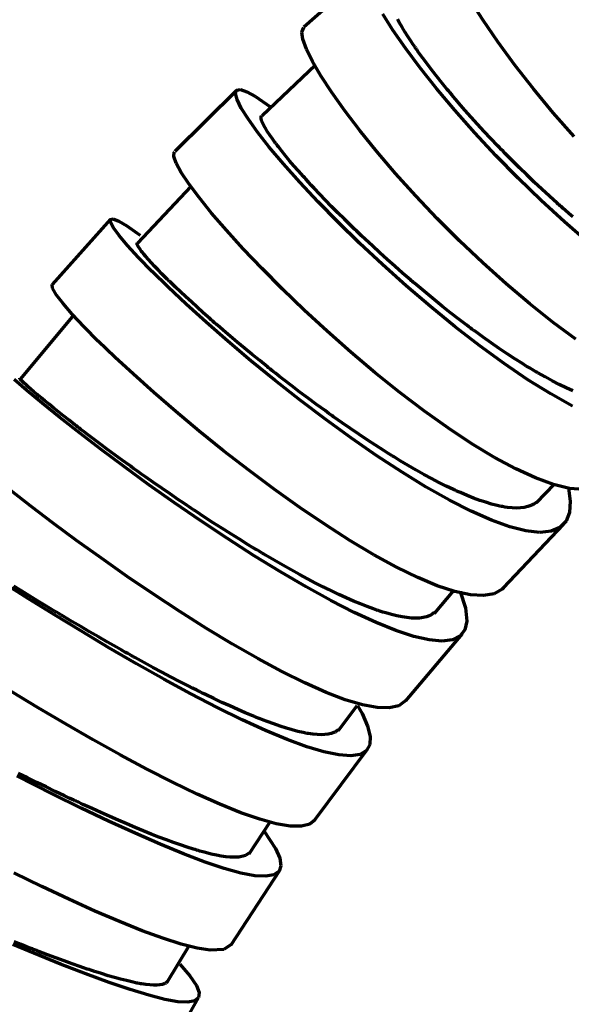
# Model space of a CAD drawing. Header units: millimetres. Extents: x 76 to 932, y 218 to 766.
# Tile 31 of 98: x 256 to 287, y 506 to 562. Entities that reach past the tile are written whole.
import ezdxf

# ---------------------------------------------------------------- set-up
doc = ezdxf.new("R2010")
doc.units = ezdxf.units.MM
doc.layers.add('Livello 1', color=18, linetype='Continuous', true_color=0x000000)

msp = doc.modelspace()

# ---------------------------------------------------------------- linework, layer by layer
at = {"layer": 'Livello 1', "color": 18, "lineweight": 70, "true_color": 0x000000}
for p, q in [((275.462, 564.716), (271.792, 561.478)), ((281.917, 561.89), (281.164, 563.076)), ((276.837, 561.301), (276.264, 562.211)), ((271.683, 561.202), (271.78, 561.467)), ((277.215, 561.714), (277.094, 561.94)), ((277.352, 561.474), (277.215, 561.714)), ((277.506, 561.22), (277.352, 561.474)), ((282.78, 560.638), (281.917, 561.89)), ((271.739, 560.793), (271.683, 561.202)), ((277.54, 560.289), (276.837, 561.301)), ((277.677, 560.948), (277.506, 561.22)), ((277.864, 560.663), (277.677, 560.948)), ((271.938, 560.236), (271.739, 560.793)), ((277.965, 560.514), (277.864, 560.663)), ((278.069, 560.363), (277.965, 560.514)), ((278.096, 560.324), (278.069, 560.363)), ((283.74, 559.329), (282.78, 560.638)), ((272.278, 559.541), (271.938, 560.236)), ((278.365, 559.185), (277.54, 560.289)), ((278.123, 560.285), (278.096, 560.324)), ((278.15, 560.246), (278.123, 560.285)), ((278.178, 560.208), (278.15, 560.246)), ((278.233, 560.13), (278.178, 560.208)), ((278.29, 560.049), (278.233, 560.13)), ((278.525, 559.724), (278.29, 560.049)), ((272.441, 559.319), (269.424, 556.454)), ((272.757, 558.719), (272.278, 559.541)), ((278.774, 559.393), (278.525, 559.724)), ((279.037, 559.047), (278.774, 559.393)), ((284.787, 557.989), (283.74, 559.329)), ((273.37, 557.78), (272.757, 558.719)), ((279.301, 558.006), (278.365, 559.185)), ((279.314, 558.691), (279.037, 559.047)), ((279.606, 558.327), (279.314, 558.691)), ((279.912, 557.953), (279.606, 558.327)), ((267.971, 557.897), (264.475, 554.429)), ((267.919, 557.717), (267.983, 557.907)), ((268.005, 557.378), (267.919, 557.717)), ((267.983, 557.907), (268.196, 557.943)), ((268.196, 557.943), (268.553, 557.823)), ((268.553, 557.823), (269.047, 557.551)), ((269.047, 557.551), (269.864, 556.983)), ((274.108, 556.743), (273.37, 557.78)), ((280.337, 556.772), (279.301, 558.006)), ((279.991, 557.858), (279.912, 557.953)), ((280.07, 557.763), (279.991, 557.858)), ((280.11, 557.713), (280.07, 557.763)), ((280.151, 557.668), (280.11, 557.713)), ((280.192, 557.618), (280.151, 557.668)), ((280.233, 557.569), (280.192, 557.618)), ((280.397, 557.375), (280.233, 557.569)), ((285.909, 556.634), (284.787, 557.989)), ((268.242, 556.899), (268.005, 557.378)), ((280.565, 557.181), (280.397, 557.375)), ((280.907, 556.786), (280.565, 557.181)), ((268.628, 556.281), (268.242, 556.899)), ((269.367, 556.401), (269.387, 556.45)), ((269.387, 556.45), (269.401, 556.468)), ((274.964, 555.621), (274.108, 556.743)), ((281.462, 555.502), (280.337, 556.772)), ((281.259, 556.387), (280.907, 556.786)), ((287.091, 555.29), (285.909, 556.634)), ((269.16, 555.54), (268.628, 556.281)), ((269.366, 556.334), (269.367, 556.401)), ((269.372, 556.292), (269.366, 556.334)), ((269.382, 556.246), (269.372, 556.292)), ((269.386, 556.232), (269.382, 556.246)), ((269.389, 556.221), (269.386, 556.232)), ((269.393, 556.207), (269.389, 556.221)), ((269.398, 556.196), (269.393, 556.207)), ((269.407, 556.168), (269.398, 556.196)), ((269.417, 556.14), (269.407, 556.168)), ((269.471, 556.017), (269.417, 556.14)), ((269.542, 555.879), (269.471, 556.017)), ((269.632, 555.724), (269.542, 555.879)), ((281.622, 555.985), (281.259, 556.387)), ((281.994, 555.579), (281.622, 555.985)), ((269.831, 554.687), (269.16, 555.54)), ((269.739, 555.551), (269.632, 555.724)), ((269.864, 555.364), (269.739, 555.551)), ((270.008, 555.159), (269.864, 555.364)), ((275.928, 554.429), (274.964, 555.621)), ((282.661, 554.214), (281.462, 555.502)), ((282.377, 555.17), (281.994, 555.579)), ((270.087, 555.05), (270.008, 555.159)), ((270.17, 554.937), (270.087, 555.05)), ((270.191, 554.909), (270.17, 554.937)), ((270.213, 554.881), (270.191, 554.909)), ((270.236, 554.852), (270.213, 554.881)), ((270.258, 554.821), (270.236, 554.852)), ((270.303, 554.764), (270.258, 554.821)), ((270.35, 554.701), (270.303, 554.764)), ((282.77, 554.757), (282.377, 555.17)), ((264.433, 554.157), (264.45, 554.394)), ((264.45, 554.394), (264.474, 554.426)), ((270.635, 553.734), (269.831, 554.687)), ((270.546, 554.454), (270.35, 554.701)), ((270.758, 554.193), (270.546, 554.454)), ((276.988, 553.194), (275.928, 554.429)), ((283.919, 552.93), (282.661, 554.214)), ((282.87, 554.655), (282.77, 554.757)), ((282.971, 554.549), (282.87, 554.655)), ((283.072, 554.447), (282.971, 554.549)), ((283.173, 554.341), (283.072, 554.447)), ((283.377, 554.136), (283.173, 554.341)), ((264.567, 553.776), (264.433, 554.157)), ((264.85, 553.254), (264.567, 553.776)), ((271.56, 552.697), (270.635, 553.734)), ((270.986, 553.918), (270.758, 554.193)), ((271.23, 553.632), (270.986, 553.918)), ((283.582, 553.928), (283.377, 554.136)), ((283.996, 553.519), (283.582, 553.928)), ((265.281, 552.602), (264.85, 553.254)), ((271.49, 553.335), (271.23, 553.632)), ((271.767, 553.025), (271.49, 553.335)), ((278.131, 551.924), (276.988, 553.194)), ((284.414, 553.11), (283.996, 553.519)), ((284.837, 552.704), (284.414, 553.11)), ((265.855, 551.829), (265.281, 552.602)), ((272.596, 551.593), (271.56, 552.697)), ((271.838, 552.944), (271.767, 553.025)), ((271.911, 552.866), (271.838, 552.944)), ((271.948, 552.824), (271.911, 552.866)), ((271.985, 552.785), (271.948, 552.824)), ((272.022, 552.743), (271.985, 552.785)), ((272.06, 552.7), (272.022, 552.743)), ((272.212, 552.538), (272.06, 552.7)), ((272.367, 552.369), (272.212, 552.538)), ((285.22, 551.67), (283.919, 552.93)), ((285.266, 552.302), (284.837, 552.704)), ((265.398, 552.461), (262.371, 549.254)), ((272.686, 552.03), (272.367, 552.369)), ((273.018, 551.684), (272.686, 552.03)), ((285.699, 551.903), (285.266, 552.302)), ((266.565, 550.951), (265.855, 551.829)), ((273.731, 550.436), (272.596, 551.593)), ((273.362, 551.332), (273.018, 551.684)), ((279.343, 550.644), (278.131, 551.924)), ((286.549, 550.45), (285.22, 551.67)), ((286.138, 551.508), (285.699, 551.903)), ((286.193, 551.462), (286.138, 551.508)), ((286.248, 551.413), (286.193, 551.462)), ((267.404, 549.977), (266.565, 550.951)), ((273.718, 550.972), (273.362, 551.332)), ((274.087, 550.605), (273.718, 550.972)), ((286.304, 551.363), (286.248, 551.413)), ((286.359, 551.314), (286.304, 551.363)), ((286.47, 551.215), (286.359, 551.314)), ((286.58, 551.12), (286.47, 551.215)), ((286.801, 550.93), (286.58, 551.12)), ((287.021, 550.739), (286.801, 550.93)), ((260.847, 550.598), (257.542, 546.908)), ((260.844, 550.594), (260.998, 550.619)), ((260.848, 550.429), (260.844, 550.594)), ((261.01, 550.122), (260.848, 550.429)), ((260.998, 550.619), (261.306, 550.496)), ((261.306, 550.496), (261.762, 550.227)), ((274.95, 549.243), (273.731, 550.436)), ((274.469, 550.231), (274.087, 550.605)), ((280.61, 549.374), (279.343, 550.644)), ((287.889, 549.289), (286.549, 550.45)), ((261.33, 549.681), (261.01, 550.122)), ((261.762, 550.227), (262.358, 549.818)), ((262.358, 549.818), (262.523, 549.698)), ((268.36, 548.922), (267.404, 549.977)), ((274.566, 550.139), (274.469, 550.231)), ((274.664, 550.044), (274.566, 550.139)), ((274.763, 549.949), (274.664, 550.044)), ((274.863, 549.854), (274.763, 549.949)), ((275.063, 549.663), (274.863, 549.854)), ((261.805, 549.116), (261.33, 549.681)), ((262.343, 549.211), (262.349, 549.247)), ((262.357, 549.159), (262.343, 549.211)), ((262.349, 549.247), (262.358, 549.261)), ((276.238, 548.037), (274.95, 549.243)), ((275.264, 549.473), (275.063, 549.663)), ((275.673, 549.088), (275.264, 549.473)), ((281.915, 548.132), (280.61, 549.374)), ((262.43, 548.432), (261.805, 549.116)), ((262.39, 549.088), (262.357, 549.159)), ((262.442, 549), (262.39, 549.088)), ((262.513, 548.898), (262.442, 549)), ((262.603, 548.778), (262.513, 548.898)), ((262.655, 548.711), (262.603, 548.778)), ((262.713, 548.64), (262.655, 548.711)), ((262.728, 548.622), (262.713, 548.64)), ((269.422, 547.807), (268.36, 548.922)), ((276.09, 548.707), (275.673, 549.088)), ((276.513, 548.323), (276.09, 548.707)), ((263.198, 547.642), (262.43, 548.432)), ((262.744, 548.601), (262.728, 548.622)), ((262.759, 548.584), (262.744, 548.601)), ((262.775, 548.566), (262.759, 548.584)), ((262.808, 548.527), (262.775, 548.566)), ((262.842, 548.485), (262.808, 548.527)), ((262.989, 548.319), (262.842, 548.485)), ((263.155, 548.136), (262.989, 548.319)), ((263.337, 547.941), (263.155, 548.136)), ((276.944, 547.938), (276.513, 548.323)), ((283.243, 546.936), (281.915, 548.132)), ((264.099, 546.76), (263.198, 547.642)), ((263.538, 547.733), (263.337, 547.941)), ((263.757, 547.508), (263.538, 547.733)), ((270.578, 546.647), (269.422, 547.807)), ((277.578, 546.834), (276.238, 548.037)), ((277.382, 547.553), (276.944, 547.938)), ((277.828, 547.169), (277.382, 547.553)), ((263.994, 547.271), (263.757, 547.508)), ((264.056, 547.211), (263.994, 547.271)), ((264.119, 547.148), (264.056, 547.211)), ((264.151, 547.116), (264.119, 547.148)), ((264.184, 547.084), (264.151, 547.116)), ((264.216, 547.052), (264.184, 547.084)), ((264.249, 547.021), (264.216, 547.052)), ((264.383, 546.89), (264.249, 547.021)), ((277.884, 547.12), (277.828, 547.169)), ((277.941, 547.074), (277.884, 547.12)), ((277.997, 547.024), (277.941, 547.074)), ((278.054, 546.978), (277.997, 547.024)), ((278.167, 546.88), (278.054, 546.978)), ((257.56, 546.696), (257.538, 546.901)), ((257.789, 546.308), (257.56, 546.696)), ((265.122, 545.797), (264.099, 546.76)), ((264.521, 546.76), (264.383, 546.89)), ((264.807, 546.488), (264.521, 546.76)), ((265.108, 546.206), (264.807, 546.488)), ((271.814, 545.458), (270.578, 546.647)), ((278.955, 545.655), (277.578, 546.834)), ((278.28, 546.784), (278.167, 546.88)), ((278.506, 546.597), (278.28, 546.784)), ((278.733, 546.407), (278.506, 546.597)), ((279.188, 546.033), (278.733, 546.407)), ((284.577, 545.804), (283.243, 546.936)), ((258.157, 545.832), (257.789, 546.308)), ((265.423, 545.917), (265.108, 546.206)), ((265.753, 545.613), (265.423, 545.917)), ((279.643, 545.666), (279.188, 546.033)), ((258.678, 545.229), (258.157, 545.832)), ((266.255, 544.77), (265.122, 545.797)), ((266.098, 545.303), (265.753, 545.613)), ((266.458, 544.985), (266.098, 545.303)), ((273.112, 544.259), (271.814, 545.458)), ((280.35, 544.516), (278.955, 545.655)), ((280.101, 545.306), (279.643, 545.666)), ((280.559, 544.95), (280.101, 545.306)), ((285.901, 544.756), (284.577, 545.804)), ((258.747, 545.176), (255.752, 541.563)), ((259.345, 544.516), (258.678, 545.229)), ((267.484, 543.694), (266.255, 544.77)), ((266.55, 544.904), (266.458, 544.985)), ((266.644, 544.823), (266.55, 544.904)), ((266.738, 544.738), (266.644, 544.823)), ((266.833, 544.657), (266.738, 544.738)), ((280.789, 544.774), (280.559, 544.95)), ((281.02, 544.601), (280.789, 544.774)), ((287.198, 543.807), (285.901, 544.756)), ((260.152, 543.701), (259.345, 544.516)), ((267.024, 544.491), (266.833, 544.657)), ((267.218, 544.322), (267.024, 544.491)), ((267.613, 543.987), (267.218, 544.322)), ((274.459, 543.07), (273.112, 544.259)), ((281.746, 543.437), (280.35, 544.516)), ((281.135, 544.516), (281.02, 544.601)), ((281.25, 544.428), (281.135, 544.516)), ((281.308, 544.386), (281.25, 544.428)), ((281.366, 544.343), (281.308, 544.386)), ((281.424, 544.301), (281.366, 544.343)), ((281.482, 544.259), (281.424, 544.301)), ((281.941, 543.923), (281.482, 544.259)), ((261.087, 542.798), (260.152, 543.701)), ((268.792, 542.59), (267.484, 543.694)), ((268.017, 543.645), (267.613, 543.987)), ((268.432, 543.299), (268.017, 543.645)), ((282.397, 543.602), (281.941, 543.923)), ((268.856, 542.95), (268.432, 543.299)), ((275.836, 541.909), (274.459, 543.07)), ((283.126, 542.431), (281.746, 543.437)), ((282.847, 543.288), (282.397, 543.602)), ((283.293, 542.989), (282.847, 543.288)), ((262.14, 541.824), (261.087, 542.798)), ((270.164, 541.472), (268.792, 542.59)), ((269.291, 542.597), (268.856, 542.95)), ((269.735, 542.241), (269.291, 542.597)), ((283.734, 542.703), (283.293, 542.989)), ((284.17, 542.424), (283.734, 542.703)), ((269.792, 542.195), (269.735, 542.241)), ((269.848, 542.149), (269.792, 542.195)), ((269.905, 542.103), (269.848, 542.149)), ((269.961, 542.061), (269.905, 542.103)), ((270.075, 541.969), (269.961, 542.061)), ((270.188, 541.881), (270.075, 541.969)), ((284.472, 541.514), (283.126, 542.431)), ((284.387, 542.29), (284.17, 542.424)), ((284.602, 542.159), (284.387, 542.29)), ((284.71, 542.096), (284.602, 542.159)), ((284.817, 542.032), (284.71, 542.096)), ((284.871, 542.001), (284.817, 542.032)), ((284.924, 541.969), (284.871, 542.001)), ((284.977, 541.937), (284.924, 541.969)), ((285.03, 541.905), (284.977, 541.937)), ((256.112, 540.904), (255.396, 541.524)), ((255.706, 541.588), (255.711, 541.595)), ((255.714, 541.567), (255.706, 541.588)), ((255.743, 541.532), (255.714, 541.567)), ((255.765, 541.507), (255.743, 541.532)), ((255.791, 541.479), (255.765, 541.507)), ((255.799, 541.468), (255.791, 541.479)), ((255.807, 541.461), (255.799, 541.468)), ((255.815, 541.454), (255.807, 541.461)), ((255.824, 541.443), (255.815, 541.454)), ((255.841, 541.426), (255.824, 541.443)), ((255.861, 541.408), (255.841, 541.426)), ((255.949, 541.323), (255.861, 541.408)), ((263.298, 540.787), (262.14, 541.824)), ((271.582, 540.357), (270.164, 541.472)), ((270.416, 541.701), (270.188, 541.881)), ((270.645, 541.521), (270.416, 541.701)), ((271.106, 541.168), (270.645, 541.521)), ((277.226, 540.791), (275.836, 541.909)), ((285.768, 540.706), (284.472, 541.514)), ((285.448, 541.669), (285.03, 541.905)), ((285.855, 541.447), (285.448, 541.669)), ((286.252, 541.242), (285.855, 541.447)), ((256.058, 541.225), (255.949, 541.323)), ((256.185, 541.108), (256.058, 541.225)), ((256.973, 540.187), (256.112, 540.904)), ((256.333, 540.981), (256.185, 541.108)), ((256.499, 540.837), (256.333, 540.981)), ((256.686, 540.678), (256.499, 540.837)), ((271.57, 540.812), (271.106, 541.168)), ((286.64, 541.055), (286.252, 541.242)), ((287.017, 540.879), (286.64, 541.055)), ((256.736, 540.639), (256.686, 540.678)), ((256.787, 540.597), (256.736, 540.639)), ((256.813, 540.572), (256.787, 540.597)), ((256.839, 540.551), (256.813, 540.572)), ((256.866, 540.53), (256.839, 540.551)), ((256.893, 540.508), (256.866, 540.53)), ((257.003, 540.417), (256.893, 540.508)), ((257.118, 540.321), (257.003, 540.417)), ((257.36, 540.124), (257.118, 540.321)), ((264.546, 539.711), (263.298, 540.787)), ((272.039, 540.463), (271.57, 540.812)), ((273.028, 539.263), (271.582, 540.357)), ((272.511, 540.113), (272.039, 540.463)), ((278.613, 539.739), (277.226, 540.791)), ((286.997, 540.018), (285.768, 540.706)), ((257.968, 539.383), (256.973, 540.187)), ((257.619, 539.916), (257.36, 540.124)), ((257.894, 539.697), (257.619, 539.916)), ((265.868, 538.607), (264.546, 539.711)), ((272.749, 539.937), (272.511, 540.113)), ((272.988, 539.764), (272.749, 539.937)), ((273.108, 539.679), (272.988, 539.764)), ((279.979, 538.766), (278.613, 539.739)), ((258.187, 539.464), (257.894, 539.697)), ((259.086, 538.501), (257.968, 539.383)), ((258.497, 539.221), (258.187, 539.464)), ((258.824, 538.967), (258.497, 539.221)), ((274.484, 538.208), (273.028, 539.263)), ((273.228, 539.591), (273.108, 539.679)), ((273.288, 539.549), (273.228, 539.591)), ((273.348, 539.507), (273.288, 539.549)), ((273.408, 539.464), (273.348, 539.507)), ((273.469, 539.418), (273.408, 539.464)), ((273.95, 539.08), (273.469, 539.418)), ((258.908, 538.903), (258.824, 538.967)), ((258.994, 538.836), (258.908, 538.903)), ((259.08, 538.769), (258.994, 538.836)), ((259.168, 538.702), (259.08, 538.769)), ((259.345, 538.568), (259.168, 538.702)), ((267.249, 537.496), (265.868, 538.607)), ((274.428, 538.748), (273.95, 539.08)), ((274.904, 538.427), (274.428, 538.748)), ((281.307, 537.884), (279.979, 538.766)), ((260.311, 537.563), (259.086, 538.501)), ((259.525, 538.431), (259.345, 538.568)), ((259.895, 538.152), (259.525, 538.431)), ((260.277, 537.863), (259.895, 538.152)), ((275.93, 537.21), (274.484, 538.208)), ((275.377, 538.11), (274.904, 538.427)), ((275.848, 537.803), (275.377, 538.11)), ((260.672, 537.57), (260.277, 537.863)), ((261.628, 536.579), (260.311, 537.563)), ((261.079, 537.27), (260.672, 537.57)), ((268.669, 536.392), (267.249, 537.496)), ((276.316, 537.503), (275.848, 537.803)), ((276.55, 537.355), (276.316, 537.503)), ((282.581, 537.115), (281.307, 537.884)), ((261.499, 536.963), (261.079, 537.27)), ((261.932, 536.653), (261.499, 536.963)), ((277.35, 536.282), (275.93, 537.21)), ((276.782, 537.21), (276.55, 537.355)), ((276.899, 537.139), (276.782, 537.21)), ((277.015, 537.065), (276.899, 537.139)), ((277.073, 537.03), (277.015, 537.065)), ((277.131, 536.995), (277.073, 537.03)), ((277.188, 536.963), (277.131, 536.995)), ((277.246, 536.928), (277.188, 536.963)), ((277.702, 536.656), (277.246, 536.928)), ((283.784, 536.469), (282.581, 537.115)), ((263.021, 535.566), (261.628, 536.579)), ((261.987, 536.614), (261.932, 536.653)), ((262.042, 536.571), (261.987, 536.614)), ((262.098, 536.533), (262.042, 536.571)), ((262.153, 536.494), (262.098, 536.533)), ((262.264, 536.413), (262.153, 536.494)), ((262.376, 536.335), (262.264, 536.413)), ((270.113, 535.316), (268.669, 536.392)), ((278.149, 536.399), (277.702, 536.656)), ((278.587, 536.152), (278.149, 536.399)), ((284.903, 535.954), (283.784, 536.469)), ((262.6, 536.173), (262.376, 536.335)), ((262.827, 536.014), (262.6, 536.173)), ((263.284, 535.693), (262.827, 536.014)), ((278.725, 535.439), (277.35, 536.282)), ((279.017, 535.919), (278.587, 536.152)), ((279.438, 535.7), (279.017, 535.919)), ((285.923, 535.58), (284.903, 535.954)), ((264.472, 534.539), (263.021, 535.566)), ((263.748, 535.368), (263.284, 535.693)), ((264.218, 535.044), (263.748, 535.368)), ((271.561, 534.285), (270.113, 535.316)), ((280.037, 534.698), (278.725, 535.439)), ((279.852, 535.492), (279.438, 535.7)), ((280.055, 535.397), (279.852, 535.492)), ((280.256, 535.301), (280.055, 535.397)), ((280.306, 535.277), (280.256, 535.301)), ((280.356, 535.256), (280.306, 535.277)), ((280.406, 535.231), (280.356, 535.256)), ((284.965, 534.547), (285.975, 535.608)), ((286.833, 535.358), (285.923, 535.58)), ((286.768, 535.383), (286.87, 534.645)), ((287.623, 535.291), (286.833, 535.358)), ((256.339, 534.345), (255.193, 535.238)), ((264.696, 534.719), (264.218, 535.044)), ((264.937, 534.557), (264.696, 534.719)), ((281.271, 534.07), (280.037, 534.698)), ((280.455, 535.21), (280.406, 535.231)), ((280.553, 535.164), (280.455, 535.21)), ((280.651, 535.122), (280.553, 535.164)), ((281.032, 534.959), (280.651, 535.122)), ((281.398, 534.811), (281.032, 534.959)), ((281.752, 534.684), (281.398, 534.811)), ((257.587, 533.396), (256.339, 534.345)), ((265.961, 533.516), (264.472, 534.539)), ((265.18, 534.391), (264.937, 534.557)), ((265.302, 534.31), (265.18, 534.391)), ((265.424, 534.229), (265.302, 534.31)), ((265.486, 534.187), (265.424, 534.229)), ((265.547, 534.148), (265.486, 534.187)), ((265.609, 534.106), (265.547, 534.148)), ((272.995, 533.312), (271.561, 534.285)), ((282.091, 534.571), (281.752, 534.684)), ((282.418, 534.472), (282.091, 534.571)), ((282.73, 534.391), (282.418, 534.472)), ((282.806, 534.374), (282.73, 534.391)), ((282.882, 534.36), (282.806, 534.374)), ((282.919, 534.352), (282.882, 534.36)), ((282.956, 534.342), (282.919, 534.352)), ((282.993, 534.335), (282.956, 534.342)), ((283.029, 534.328), (282.993, 534.335)), ((283.173, 534.303), (283.029, 534.328)), ((283.312, 534.285), (283.173, 534.303)), ((283.578, 534.257), (283.312, 534.285)), ((283.826, 534.247), (283.578, 534.257)), ((284.057, 534.257), (283.826, 534.247)), ((284.27, 534.285), (284.057, 534.257)), ((284.467, 534.328), (284.27, 534.285)), ((284.647, 534.395), (284.467, 534.328)), ((284.689, 534.412), (284.647, 534.395)), ((284.73, 534.434), (284.689, 534.412)), ((284.75, 534.444), (284.73, 534.434)), ((284.77, 534.455), (284.75, 534.444)), ((284.79, 534.465), (284.77, 534.455)), ((284.809, 534.476), (284.79, 534.465)), ((284.939, 534.568), (284.809, 534.476)), ((286.87, 534.645), (286.829, 534.003)), ((265.671, 534.063), (265.609, 534.106)), ((266.165, 533.739), (265.671, 534.063)), ((266.659, 533.418), (266.165, 533.739)), ((282.412, 533.562), (281.271, 534.07)), ((286.829, 534.003), (286.635, 533.499)), ((258.922, 532.409), (257.587, 533.396)), ((267.47, 532.515), (265.961, 533.516)), ((267.153, 533.1), (266.659, 533.418)), ((267.646, 532.786), (267.153, 533.1)), ((274.397, 532.412), (272.995, 533.312)), ((283.446, 533.192), (282.412, 533.562)), ((283.089, 529.728), (286.488, 533.308)), ((284.36, 532.955), (283.446, 533.192)), ((286.287, 533.139), (285.788, 532.931)), ((286.635, 533.499), (286.287, 533.139)), ((268.981, 531.548), (267.47, 532.515)), ((268.14, 532.476), (267.646, 532.786)), ((268.635, 532.172), (268.14, 532.476)), ((285.143, 532.871), (284.36, 532.955)), ((285.788, 532.931), (285.143, 532.871)), ((260.326, 531.4), (258.922, 532.409)), ((268.882, 532.021), (268.635, 532.172)), ((269.129, 531.872), (268.882, 532.021)), ((275.749, 531.604), (274.397, 532.412)), ((261.783, 530.38), (260.326, 531.4)), ((270.472, 530.631), (268.981, 531.548)), ((269.253, 531.798), (269.129, 531.872)), ((269.377, 531.724), (269.253, 531.798)), ((269.438, 531.689), (269.377, 531.724)), ((269.5, 531.65), (269.438, 531.689)), ((269.562, 531.615), (269.5, 531.65)), ((269.623, 531.58), (269.562, 531.615)), ((270.112, 531.29), (269.623, 531.58)), ((277.035, 530.899), (275.749, 531.604)), ((270.594, 531.015), (270.112, 531.29)), ((271.07, 530.747), (270.594, 531.015)), ((278.239, 530.31), (277.035, 530.899)), ((263.272, 529.368), (261.783, 530.38)), ((271.925, 529.784), (270.472, 530.631)), ((271.538, 530.49), (271.07, 530.747)), ((272.001, 530.239), (271.538, 530.49)), ((272.457, 530.003), (272.001, 530.239)), ((279.346, 529.848), (278.239, 530.31)), ((256.197, 529.11), (254.796, 529.999)), ((255.802, 529.551), (255.36, 529.823)), ((273.322, 529.015), (271.925, 529.784)), ((272.683, 529.886), (272.457, 530.003)), ((272.907, 529.773), (272.683, 529.886)), ((272.963, 529.745), (272.907, 529.773)), ((273.018, 529.717), (272.963, 529.745)), ((273.074, 529.689), (273.018, 529.717)), ((273.129, 529.661), (273.074, 529.689)), ((280.343, 529.516), (279.346, 529.848)), ((283.096, 529.735), (283.01, 529.654)), ((256.254, 529.273), (255.802, 529.551)), ((256.715, 528.99), (256.254, 529.273)), ((264.776, 528.38), (263.272, 529.368)), ((273.239, 529.608), (273.129, 529.661)), ((273.349, 529.555), (273.239, 529.608)), ((273.778, 529.35), (273.349, 529.555)), ((274.194, 529.16), (273.778, 529.35)), ((274.599, 528.983), (274.194, 529.16)), ((279.181, 528.274), (280.278, 529.586)), ((281.217, 529.329), (280.343, 529.516)), ((280.64, 529.516), (280.94, 528.595)), ((281.958, 529.287), (281.217, 529.329)), ((282.558, 529.396), (281.958, 529.287)), ((283.01, 529.654), (282.558, 529.396)), ((257.668, 528.197), (256.197, 529.11)), ((257.186, 528.705), (256.715, 528.99)), ((257.425, 528.563), (257.186, 528.705)), ((257.667, 528.415), (257.425, 528.563)), ((274.645, 528.338), (273.322, 529.015)), ((274.991, 528.817), (274.599, 528.983)), ((275.37, 528.669), (274.991, 528.817)), ((275.738, 528.532), (275.37, 528.669)), ((280.94, 528.595), (281.02, 527.847)), ((257.789, 528.345), (257.667, 528.415)), ((259.191, 527.269), (257.668, 528.197)), ((257.911, 528.271), (257.789, 528.345)), ((257.973, 528.235), (257.911, 528.271)), ((258.034, 528.197), (257.973, 528.235)), ((258.096, 528.161), (258.034, 528.197)), ((258.158, 528.122), (258.096, 528.161)), ((258.655, 527.83), (258.158, 528.122)), ((266.275, 527.435), (264.776, 528.38)), ((275.878, 527.77), (274.645, 528.338)), ((275.828, 528.5), (275.738, 528.532)), ((275.917, 528.468), (275.828, 528.5)), ((275.961, 528.454), (275.917, 528.468)), ((276.006, 528.44), (275.961, 528.454)), ((276.049, 528.426), (276.006, 528.44)), ((276.093, 528.412), (276.049, 528.426)), ((276.265, 528.355), (276.093, 528.412)), ((276.433, 528.306), (276.265, 528.355)), ((276.756, 528.214), (276.433, 528.306)), ((277.062, 528.14), (276.756, 528.214)), ((277.351, 528.084), (277.062, 528.14)), ((277.623, 528.041), (277.351, 528.084)), ((277.879, 528.017), (277.623, 528.041)), ((278.118, 528.006), (277.879, 528.017)), ((278.176, 528.01), (278.118, 528.006)), ((278.232, 528.01), (278.176, 528.01)), ((278.259, 528.01), (278.232, 528.01)), ((278.287, 528.013), (278.259, 528.01)), ((278.313, 528.013), (278.287, 528.013)), ((278.34, 528.017), (278.313, 528.013)), ((278.444, 528.027), (278.34, 528.017)), ((278.543, 528.041), (278.444, 528.027)), ((278.726, 528.084), (278.543, 528.041)), ((278.889, 528.144), (278.726, 528.084)), ((279.033, 528.221), (278.889, 528.144)), ((279.158, 528.313), (279.033, 528.221)), ((279.168, 528.324), (279.158, 528.313)), ((259.154, 527.533), (258.655, 527.83)), ((259.656, 527.241), (259.154, 527.533)), ((277.005, 527.315), (275.878, 527.77)), ((281.02, 527.847), (280.911, 527.357)), ((260.745, 526.341), (259.191, 527.269)), ((260.162, 526.948), (259.656, 527.241)), ((260.67, 526.655), (260.162, 526.948)), ((267.749, 526.542), (266.275, 527.435)), ((278.014, 526.983), (277.005, 527.315)), ((277.571, 523.335), (280.768, 527.131)), ((278.89, 526.782), (278.014, 526.983)), ((280.64, 527.008), (280.211, 526.792)), ((280.911, 527.357), (280.64, 527.008)), ((261.181, 526.366), (260.67, 526.655)), ((262.311, 525.431), (260.745, 526.341)), ((261.438, 526.221), (261.181, 526.366)), ((269.181, 525.724), (267.749, 526.542)), ((279.625, 526.718), (278.89, 526.782)), ((280.211, 526.792), (279.625, 526.718)), ((261.696, 526.076), (261.438, 526.221)), ((261.825, 526.002), (261.696, 526.076)), ((261.954, 525.932), (261.825, 526.002)), ((262.019, 525.893), (261.954, 525.932)), ((262.084, 525.858), (262.019, 525.893)), ((262.148, 525.822), (262.084, 525.858)), ((262.213, 525.787), (262.148, 525.822)), ((262.727, 525.505), (262.213, 525.787)), ((263.869, 524.556), (262.311, 525.431)), ((263.237, 525.226), (262.727, 525.505)), ((263.743, 524.955), (263.237, 525.226)), ((270.552, 524.986), (269.181, 525.724)), ((264.245, 524.69), (263.743, 524.955)), ((264.743, 524.432), (264.245, 524.69)), ((271.846, 524.344), (270.552, 524.986)), ((256.744, 522.94), (254.722, 524.164)), ((265.397, 523.727), (263.869, 524.556)), ((265.237, 524.178), (264.743, 524.432)), ((265.483, 524.055), (265.237, 524.178)), ((273.044, 523.811), (271.846, 524.344)), ((266.877, 522.958), (265.397, 523.727)), ((265.727, 523.931), (265.483, 524.055)), ((265.788, 523.9), (265.727, 523.931)), ((265.849, 523.871), (265.788, 523.9)), ((265.91, 523.84), (265.849, 523.871)), ((265.971, 523.811), (265.91, 523.84)), ((266.092, 523.752), (265.971, 523.811)), ((266.212, 523.692), (266.092, 523.752)), ((266.686, 523.462), (266.212, 523.692)), ((274.134, 523.395), (273.044, 523.811)), ((267.149, 523.244), (266.686, 523.462)), ((267.601, 523.039), (267.149, 523.244)), ((268.043, 522.841), (267.601, 523.039)), ((273.749, 521.642), (274.806, 523.074)), ((275.102, 523.106), (274.134, 523.395)), ((274.827, 523.074), (275.086, 522.605)), ((275.935, 522.947), (275.102, 523.106)), ((277.163, 523.042), (276.625, 522.926)), ((277.592, 523.36), (277.163, 523.042)), ((258.295, 522.023), (256.744, 522.94)), ((268.29, 522.263), (266.877, 522.958)), ((268.475, 522.654), (268.043, 522.841)), ((268.896, 522.478), (268.475, 522.654)), ((269, 522.436), (268.896, 522.478)), ((269.103, 522.393), (269, 522.436)), ((275.086, 522.605), (275.395, 521.903)), ((276.625, 522.926), (275.935, 522.947)), ((259.853, 521.127), (258.295, 522.023)), ((269.617, 521.652), (268.29, 522.263)), ((269.205, 522.351), (269.103, 522.393)), ((269.307, 522.312), (269.205, 522.351)), ((269.507, 522.235), (269.307, 522.312)), ((269.704, 522.161), (269.507, 522.235)), ((270.085, 522.019), (269.704, 522.161)), ((270.449, 521.896), (270.085, 522.019)), ((270.798, 521.783), (270.449, 521.896)), ((275.395, 521.903), (275.541, 521.317)), ((270.843, 521.141), (269.617, 521.652)), ((271.131, 521.688), (270.798, 521.783)), ((271.448, 521.603), (271.131, 521.688)), ((271.75, 521.533), (271.448, 521.603)), ((271.823, 521.518), (271.75, 521.533)), ((271.895, 521.504), (271.823, 521.518)), ((271.93, 521.497), (271.895, 521.504)), ((271.966, 521.49), (271.93, 521.497)), ((272.001, 521.487), (271.966, 521.49)), ((272.035, 521.48), (272.001, 521.487)), ((272.171, 521.458), (272.035, 521.48)), ((272.301, 521.441), (272.171, 521.458)), ((272.548, 521.416), (272.301, 521.441)), ((272.774, 521.409), (272.548, 521.416)), ((272.982, 521.416), (272.774, 521.409)), ((273.17, 521.437), (272.982, 521.416)), ((273.339, 521.476), (273.17, 521.437)), ((273.489, 521.533), (273.339, 521.476)), ((273.506, 521.54), (273.489, 521.533)), ((273.523, 521.547), (273.506, 521.54)), ((273.54, 521.557), (273.523, 521.547)), ((273.557, 521.564), (273.54, 521.557)), ((273.588, 521.582), (273.557, 521.564)), ((273.619, 521.603), (273.588, 521.582)), ((273.727, 521.688), (273.619, 521.603)), ((275.541, 521.317), (275.52, 520.852)), ((261.396, 520.27), (259.853, 521.127)), ((271.952, 520.732), (270.843, 521.141)), ((275.52, 520.852), (275.329, 520.513)), ((262.904, 519.462), (261.396, 520.27)), ((272.929, 520.439), (271.952, 520.732)), ((272.419, 516.587), (275.395, 520.587)), ((273.765, 520.266), (272.929, 520.439)), ((274.448, 520.22), (273.765, 520.266)), ((274.971, 520.301), (274.448, 520.22)), ((275.329, 520.513), (274.971, 520.301)), ((257.577, 518.047), (255.532, 519.077)), ((256.138, 518.964), (255.609, 519.222)), ((264.36, 518.717), (262.904, 519.462)), ((256.665, 518.707), (256.138, 518.964)), ((257.192, 518.453), (256.665, 518.707)), ((265.744, 518.051), (264.36, 518.717)), ((257.717, 518.202), (257.192, 518.453)), ((259.174, 517.26), (257.577, 518.047)), ((258.24, 517.952), (257.717, 518.202)), ((267.038, 517.476), (265.744, 518.051)), ((258.502, 517.828), (258.24, 517.952)), ((258.764, 517.705), (258.502, 517.828)), ((258.829, 517.677), (258.764, 517.705)), ((258.894, 517.645), (258.829, 517.677)), ((258.959, 517.617), (258.894, 517.645)), ((259.025, 517.585), (258.959, 517.617)), ((259.154, 517.525), (259.025, 517.585)), ((259.284, 517.465), (259.154, 517.525)), ((259.796, 517.229), (259.284, 517.465)), ((268.226, 516.996), (267.038, 517.476)), ((260.733, 516.52), (259.174, 517.26)), ((260.3, 517.003), (259.796, 517.229)), ((260.795, 516.781), (260.3, 517.003)), ((269.294, 516.622), (268.226, 516.996)), ((262.233, 515.828), (260.733, 516.52)), ((261.282, 516.569), (260.795, 516.781)), ((261.761, 516.361), (261.282, 516.569)), ((262.232, 516.163), (261.761, 516.361)), ((268.7, 514.675), (269.888, 516.47)), ((270.228, 516.368), (269.294, 516.622)), ((271.017, 516.234), (270.228, 516.368)), ((272.125, 516.35), (271.652, 516.227)), ((272.431, 516.601), (272.125, 516.35)), ((262.465, 516.068), (262.232, 516.163)), ((263.655, 515.207), (262.233, 515.828)), ((262.695, 515.973), (262.465, 516.068)), ((262.922, 515.881), (262.695, 515.973)), ((263.146, 515.789), (262.922, 515.881)), ((263.583, 515.62), (263.146, 515.789)), ((269.55, 515.941), (270.186, 514.974)), ((271.652, 516.227), (271.017, 516.234)), ((264.004, 515.461), (263.583, 515.62)), ((264.981, 514.66), (263.655, 515.207)), ((264.412, 515.31), (264.004, 515.461)), ((264.805, 515.172), (264.412, 515.31)), ((265.184, 515.045), (264.805, 515.172)), ((266.194, 514.202), (264.981, 514.66)), ((265.549, 514.929), (265.184, 515.045)), ((265.637, 514.904), (265.549, 514.929)), ((265.725, 514.876), (265.637, 514.904)), ((265.769, 514.865), (265.725, 514.876)), ((265.812, 514.851), (265.769, 514.865)), ((265.855, 514.84), (265.812, 514.851)), ((265.898, 514.826), (265.855, 514.84)), ((266.066, 514.78), (265.898, 514.826)), ((266.23, 514.735), (266.066, 514.78)), ((266.542, 514.657), (266.23, 514.735)), ((266.835, 514.593), (266.542, 514.657)), ((268.678, 514.71), (268.481, 514.576)), ((270.186, 514.974), (270.425, 514.428)), ((267.278, 513.838), (266.194, 514.202)), ((267.109, 514.544), (266.835, 514.593)), ((267.365, 514.505), (267.109, 514.544)), ((267.601, 514.481), (267.365, 514.505)), ((267.819, 514.473), (267.601, 514.481)), ((267.845, 514.473), (267.819, 514.473)), ((267.871, 514.473), (267.845, 514.473)), ((267.896, 514.473), (267.871, 514.473)), ((267.921, 514.473), (267.896, 514.473)), ((267.969, 514.473), (267.921, 514.473)), ((268.017, 514.477), (267.969, 514.473)), ((268.108, 514.484), (268.017, 514.477)), ((268.193, 514.495), (268.108, 514.484)), ((268.347, 514.53), (268.193, 514.495)), ((268.481, 514.576), (268.347, 514.53)), ((270.425, 514.428), (270.492, 513.994)), ((256.949, 512.819), (255.369, 513.588)), ((268.221, 513.577), (267.278, 513.838)), ((267.666, 509.513), (270.403, 513.704)), ((269.011, 513.429), (268.221, 513.577)), ((270.383, 513.676), (270.097, 513.475)), ((270.492, 513.994), (270.383, 513.676)), ((269.638, 513.394), (269.011, 513.429)), ((270.097, 513.475), (269.638, 513.394)), ((258.485, 512.096), (256.949, 512.819)), ((259.957, 511.429), (258.485, 512.096)), ((261.347, 510.833), (259.957, 511.429)), ((262.636, 510.314), (261.347, 510.833)), ((263.809, 509.884), (262.636, 510.314)), ((255.784, 509.531), (255.381, 509.69)), ((264.85, 509.552), (263.809, 509.884)), ((256.502, 509.037), (255.303, 509.531)), ((256.039, 509.429), (255.784, 509.531)), ((256.292, 509.33), (256.039, 509.429)), ((256.355, 509.305), (256.292, 509.33)), ((256.418, 509.284), (256.355, 509.305)), ((256.481, 509.259), (256.418, 509.284)), ((256.544, 509.235), (256.481, 509.259)), ((256.668, 509.185), (256.544, 509.235)), ((256.792, 509.139), (256.668, 509.185)), ((257.278, 508.952), (256.792, 509.139)), ((264.045, 507.404), (265.313, 509.492)), ((265.746, 509.326), (264.85, 509.552)), ((266.487, 509.214), (265.746, 509.326)), ((267.253, 509.249), (266.487, 509.214)), ((267.673, 509.524), (267.253, 509.249)), ((258.015, 508.427), (256.502, 509.037)), ((257.753, 508.776), (257.278, 508.952)), ((258.215, 508.607), (257.753, 508.776)), ((258.665, 508.445), (258.215, 508.607)), ((259.44, 507.873), (258.015, 508.427)), ((259.102, 508.293), (258.665, 508.445)), ((259.528, 508.145), (259.102, 508.293)), ((259.632, 508.113), (259.528, 508.145)), ((259.735, 508.078), (259.632, 508.113)), ((259.787, 508.06), (259.735, 508.078)), ((259.838, 508.042), (259.787, 508.06)), ((259.89, 508.025), (259.838, 508.042)), ((259.94, 508.011), (259.89, 508.025)), ((260.14, 507.944), (259.94, 508.011)), ((260.336, 507.884), (260.14, 507.944)), ((264.758, 508.413), (265.331, 507.75)), ((260.759, 507.386), (259.44, 507.873)), ((260.713, 507.767), (260.336, 507.884)), ((261.073, 507.661), (260.713, 507.767)), ((261.953, 506.977), (260.759, 507.386)), ((261.414, 507.566), (261.073, 507.661)), ((261.739, 507.485), (261.414, 507.566)), ((262.045, 507.411), (261.739, 507.485)), ((262.333, 507.351), (262.045, 507.411)), ((264.05, 507.418), (263.986, 507.361)), ((265.331, 507.75), (265.702, 507.203)), ((263.009, 506.656), (261.953, 506.977)), ((262.368, 507.344), (262.333, 507.351)), ((262.402, 507.337), (262.368, 507.344)), ((262.437, 507.33), (262.402, 507.337)), ((262.471, 507.323), (262.437, 507.33)), ((262.537, 507.312), (262.471, 507.323)), ((262.602, 507.302), (262.537, 507.312)), ((262.729, 507.28), (262.602, 507.302)), ((262.85, 507.263), (262.729, 507.28)), ((263.077, 507.242), (262.85, 507.263)), ((263.281, 507.227), (263.077, 507.242)), ((263.465, 507.227), (263.281, 507.227)), ((263.628, 507.242), (263.465, 507.227)), ((263.769, 507.27), (263.628, 507.242)), ((263.889, 507.309), (263.769, 507.27)), ((263.902, 507.316), (263.889, 507.309)), ((263.915, 507.323), (263.902, 507.316)), ((263.928, 507.33), (263.915, 507.323)), ((263.94, 507.333), (263.928, 507.33)), ((263.964, 507.347), (263.94, 507.333)), ((263.986, 507.361), (263.964, 507.347)), ((265.702, 507.203), (265.855, 506.808)), ((263.913, 506.423), (263.009, 506.656)), ((263.335, 502.144), (265.819, 506.504)), ((264.654, 506.293), (263.913, 506.423)), ((265.224, 506.261), (264.654, 506.293)), ((265.616, 506.335), (265.224, 506.261)), ((265.827, 506.518), (265.616, 506.335)), ((265.855, 506.808), (265.827, 506.518))]:
    msp.add_line(p, q, dxfattribs=at)

doc.saveas('drawing.dxf')
